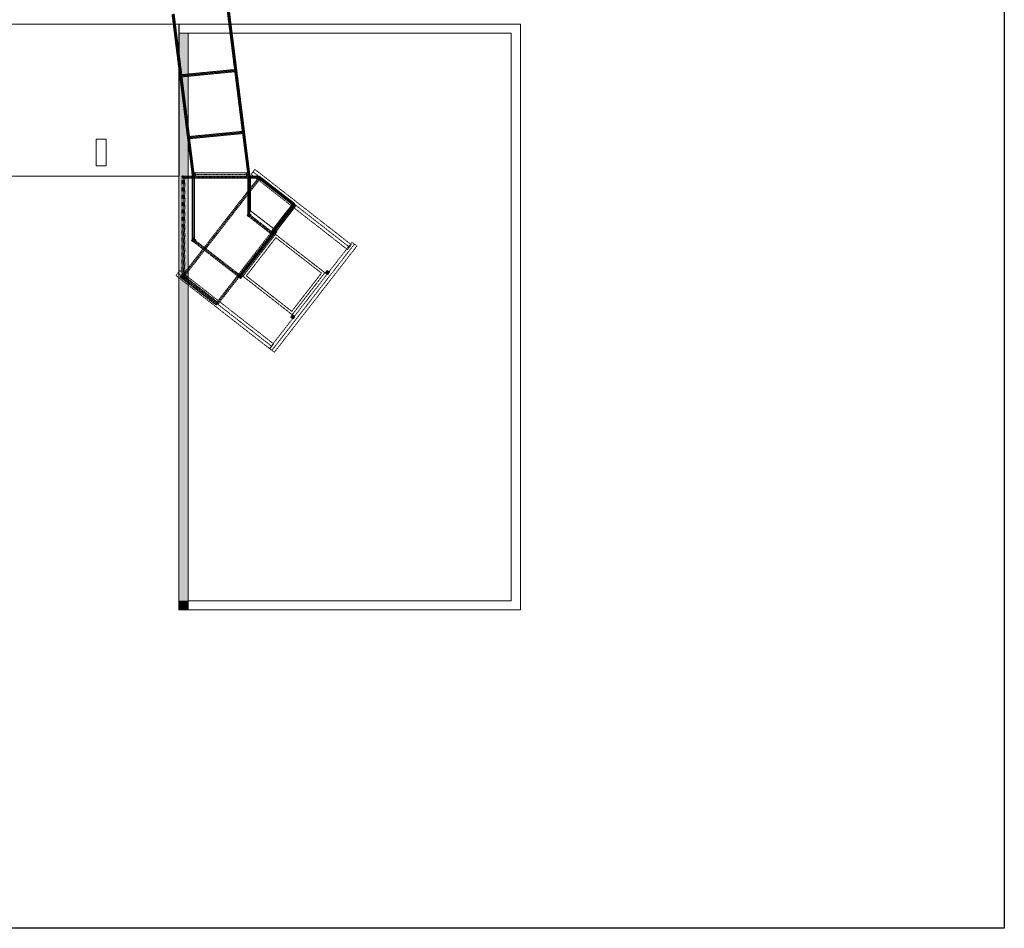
# Model space of a CAD drawing. Header units: centimetres. Extents: x -1589 to 108054, y -205274 to 31709.
# Tile 130 of 256: x 26335 to 30442, y 8320 to 12111. Entities that reach past the tile are written whole.
import ezdxf

# ---------------------------------------------------------------- set-up
doc = ezdxf.new("R2010")
doc.units = ezdxf.units.CM
doc.header["$LTSCALE"] = 0.01
doc.header["$MEASUREMENT"] = 0
for name, pattern in [('GESTRICHELT', [7, 4, -3]), ('Krawędzie ukryte', [27, 20, -7]), ('Kropki i Kreski', [72, 36, -18, 0, -18]), ('Wipeout_Contour', [100, 0, -100])]:
    doc.linetypes.add(name, pattern=pattern)
for name, color, linetype in [('2_belki.K_IR', 7, 'Continuous'), ('2_schody_konstrukcja.ISTN', 7, 'Continuous'), ('2_stropy.ISTN', 7, 'Continuous'), ('2_słupy.ISTN', 7, 'Continuous'), ('2_umeblowanie.ISTN', 7, 'Continuous'), ('2_ściany zewnętrzne.ISTN', 7, 'Continuous'), ('3_linie 2D .ISTN', 7, 'Continuous'), ('3_wypełnienia.K_IR', 7, 'Continuous')]:
    doc.layers.add(name, color=color, linetype=linetype)

msp = doc.modelspace()

# ---------------------------------------------------------------- hatches: boundary and pattern name
at = {"layer": '2_schody_konstrukcja.ISTN', "linetype": 'Continuous', "lineweight": 5}
h = msp.add_hatch(color=8, dxfattribs=at)
h.paths.add_polyline_path([(27284.07282, 11293.89376), (27293.52894, 11286.50582), (27300.91689, 11295.96194), (27291.46076, 11303.34989)])
h.paths.add_polyline_path([(27285.19576, 11294.03164), (27291.59864, 11302.22695), (27299.79395, 11295.82407), (27293.39107, 11287.62876)], flags=0)
h = msp.add_hatch(color=8, dxfattribs=at)
h.paths.add_polyline_path([(27391.66075, 11224.38492), (27401.11687, 11216.99698), (27408.50482, 11226.45311), (27399.04869, 11233.84105)])
h.paths.add_polyline_path([(27392.78369, 11224.5228), (27399.18657, 11232.71811), (27407.38188, 11226.31523), (27400.979, 11218.11992)], flags=0)
h = msp.add_hatch(color=8, dxfattribs=at)
h.paths.add_polyline_path([(27247.55228, 11038.819), (27257.00841, 11031.43105), (27264.39635, 11040.88718), (27254.94022, 11048.27512)])
h.paths.add_polyline_path([(27248.67522, 11038.95688), (27255.0781, 11047.15218), (27263.27341, 11040.7493), (27256.87053, 11032.55399)], flags=0)
h = msp.add_hatch(color=8, dxfattribs=at)
h.paths.add_polyline_path([(27610.2605, 11055.39502), (27619.71662, 11048.00708), (27627.10456, 11057.4632), (27617.64844, 11064.85114)])
h.paths.add_polyline_path([(27611.38343, 11055.5329), (27617.78632, 11063.72821), (27625.98163, 11057.32532), (27619.57874, 11049.13001)], flags=0)
h = msp.add_hatch(color=8, dxfattribs=at)
h.paths.add_polyline_path([(27466.5201, 10869.49948), (27475.97622, 10862.11154), (27483.36416, 10871.56767), (27473.90804, 10878.95561)])
h.paths.add_polyline_path([(27467.64303, 10869.63736), (27474.04592, 10877.83267), (27482.24123, 10871.42979), (27475.83834, 10863.23448)], flags=0)
at = {"layer": '2_słupy.ISTN', "linetype": 'Continuous', "lineweight": 5}
h = msp.add_hatch(color=8, dxfattribs=at)
h.paths.add_polyline_path([(27232.65633, 11893.88697), (27241.58651, 11895.00583), (27240.46765, 11903.93601), (27231.53747, 11902.81716)])
h.paths.add_polyline_path([(27233.09029, 11894.44525), (27232.09575, 11902.38319), (27240.03369, 11903.37773), (27241.02823, 11895.43979)], flags=0)
h = msp.add_hatch(color=8, dxfattribs=at)
h.paths.add_polyline_path([(27264.97883, 11635.90394), (27273.90901, 11637.0228), (27272.79016, 11645.95298), (27263.85997, 11644.83412)])
h.paths.add_polyline_path([(27265.41279, 11636.46222), (27264.41825, 11644.40016), (27272.35619, 11645.3947), (27273.35073, 11637.45676)], flags=0)
h = msp.add_hatch(color=8, dxfattribs=at)
h.paths.add_polyline_path([(27282.34501, 11457.07563), (27296.2364, 11458.81607), (27294.49596, 11472.70746), (27280.60456, 11470.96702)])
h.paths.add_polyline_path([(27282.77897, 11457.63391), (27281.16284, 11470.53306), (27294.062, 11472.14918), (27295.67812, 11459.25003)], flags=0)
at = {"layer": '2_ściany zewnętrzne.ISTN', "linetype": 'Continuous', "lineweight": 5}
for points in [[(28423.7241, 9686.16426), (28423.7241, 12092.45898), (28385.7241, 12092.45898), (28385.7241, 9686.16426)], [(28385.7241, 9648.16426), (28423.7241, 9648.16426), (28385.7241, 9686.16426)], [(28385.7241, 9686.16426), (28423.7241, 9648.16426), (28423.7241, 9686.16426)]]:
    msp.add_hatch(color=8, dxfattribs=at).paths.add_polyline_path(points)
at = {"layer": '3_wypełnienia.K_IR', "linetype": 'Continuous', "lineweight": 5}
for points in [[(27398.97142, 11234.64477), (27390.96252, 11224.39386), (27401.2881, 11216.32662), (27409.297, 11226.57754)], [(27254.7553, 11049.00855), (27246.7464, 11038.75763), (27257.07198, 11030.6904), (27265.08088, 11040.94131)], [(27617.30847, 11065.44325), (27609.29958, 11055.19234), (27619.62516, 11047.1251), (27627.63405, 11057.37602)], [(27473.79294, 10879.65279), (27465.78404, 10869.40187), (27476.10962, 10861.33464), (27484.11852, 10871.58555)]]:
    msp.add_hatch(color=8, dxfattribs=at).paths.add_polyline_path(points)

# ---------------------------------------------------------------- linework, layer by layer
msp.add_lwpolyline([(30442.28436, 14259.63783), (30442.28436, 11289.63783), (30442.28436, 8319.63783), (21472.28436, 8319.63783)])
msp.add_lwpolyline([(30442.28436, 14259.63783), (30442.28436, 11289.63783), (30442.28436, 8319.63783), (21472.28436, 8319.63783)])
at = {"layer": '2_belki.K_IR', "color": 8, "linetype": 'Krawędzie ukryte', "lineweight": 5}
for p, q in [((27215.92547, 12027.42814), (27232.08672, 11898.43662)), ((27241.0169, 11899.55548), (27224.85565, 12028.547)), ((27236.12692, 11903.35206), (27121.54564, 11892.17578)), ((27122.41935, 11883.21829), (27237.00064, 11894.39457)), ((27236.53413, 11898.99382), (27232.06904, 11898.43439)), ((27232.06904, 11898.43439), (27248.23029, 11769.44287)), ((27232.08672, 11898.43662), (27236.55181, 11898.99605)), ((27232.84025, 11902.61259), (27239.78503, 11903.49007)), ((27233.40428, 11898.14857), (27232.84025, 11902.61259)), ((27240.15951, 11899.7127), (27233.21325, 11898.84699)), ((27233.21325, 11898.84699), (27233.76971, 11894.38202)), ((27239.32926, 11903.10853), (27233.37659, 11902.35641)), ((27233.37659, 11902.35641), (27233.86005, 11898.5301)), ((27240.34906, 11899.02604), (27233.40428, 11898.14857)), ((27233.74916, 11898.5899), (27239.70309, 11899.33194)), ((27234.22613, 11894.76278), (27233.74916, 11898.5899)), ((27233.76971, 11894.38202), (27240.71598, 11895.24773)), ((27265.70619, 11638.13089), (27233.76971, 11894.38202)), ((27233.86005, 11898.5301), (27239.81272, 11899.28223)), ((27240.18007, 11895.50482), (27234.22613, 11894.76278)), ((27236.56378, 11898.87332), (27236.12692, 11903.35206)), ((27240.99923, 11899.55325), (27236.53413, 11898.99382)), ((27268.85664, 11641.01078), (27236.53413, 11898.99382)), ((27236.55181, 11898.99605), (27241.0169, 11899.55548)), ((27237.00064, 11894.39457), (27236.56378, 11898.87332)), ((27268.90109, 11640.79623), (27236.96461, 11897.04736)), ((27239.81272, 11899.28223), (27239.32926, 11903.10853)), ((27239.70309, 11899.33194), (27240.18007, 11895.50482)), ((27239.78503, 11903.49007), (27240.34906, 11899.02604)), ((27240.71598, 11895.24773), (27240.15951, 11899.7127)), ((27272.65246, 11638.9966), (27240.71598, 11895.24773)), ((27257.16048, 11770.56173), (27240.99923, 11899.55325)), ((27248.23029, 11769.44287), (27264.39155, 11640.45136)), ((27273.32173, 11641.57021), (27257.16048, 11770.56173)), ((27264.6357, 11645.01713), (27153.66235, 11634.19277)), ((27154.53607, 11625.23528), (27265.50941, 11636.05964)), ((27264.39155, 11640.45136), (27268.85664, 11641.01078)), ((27265.07255, 11640.53838), (27264.6357, 11645.01713)), ((27265.03827, 11643.47343), (27271.98397, 11644.34365)), ((27265.03827, 11643.47343), (27286.65312, 11470.95388)), ((27265.50941, 11636.05964), (27265.07255, 11640.53838)), ((27265.70619, 11638.13089), (27272.65246, 11638.9966)), ((27268.85164, 11641.19066), (27290.46649, 11468.67111)), ((27268.85664, 11641.01078), (27273.32173, 11641.57021)), ((27271.98397, 11644.34365), (27293.59882, 11471.8241)), ((27061.80765, 11466.38634), (27061.19293, 11471.29274)), ((27061.63783, 11471.76377), (27062.355, 11466.03963)), ((27286.65312, 11470.95388), (27293.59882, 11471.8241)), ((27287.33416, 11465.51812), (27286.65312, 11470.95388)), ((27293.15134, 11471.37367), (27287.19789, 11470.62777)), ((27287.19789, 11470.62777), (27287.78164, 11465.96854)), ((27294.27986, 11466.38834), (27287.33416, 11465.51812)), ((27287.78164, 11465.96854), (27293.73509, 11466.71445)), ((27293.73509, 11466.71445), (27293.15134, 11471.37367)), ((27293.59882, 11471.8241), (27294.27986, 11466.38834))]:
    msp.add_line(p, q, dxfattribs=at)
at = {"layer": '2_belki.K_IR', "color": 8, "linetype": 'Continuous', "lineweight": 5}
for p, q in [((27268.85664, 11641.01078), (27264.39155, 11640.45136)), ((27264.39155, 11640.45136), (27275.41819, 11552.44184)), ((27273.32173, 11641.57021), (27268.85664, 11641.01078)), ((27284.34838, 11553.56069), (27273.32173, 11641.57021)), ((27275.41819, 11552.44184), (27286.44484, 11464.43232)), ((27295.37502, 11465.55118), (27284.34838, 11553.56069)), ((27059.02433, 11464.34058), (27063.48942, 11464.90005)), ((27176.92067, 11471.96217), (27062.92068, 11471.931)), ((27062.92068, 11471.931), (27062.92259, 11464.931)), ((27062.92259, 11464.931), (27062.92451, 11457.931)), ((27290.92067, 11471.99333), (27176.92067, 11471.96217)), ((27286.44484, 11464.43232), (27290.90993, 11464.99175)), ((27290.90993, 11464.99175), (27295.37502, 11465.55118)), ((27290.92258, 11464.99333), (27290.92067, 11471.99333)), ((27290.9245, 11457.99333), (27290.92258, 11464.99333)), ((27062.92451, 11457.931), (27176.9245, 11457.96217)), ((27176.9245, 11457.96217), (27290.9245, 11457.99333))]:
    msp.add_line(p, q, dxfattribs=at)
at = {"layer": '2_belki.K_IR', "color": 8, "linetype": 'Kropki i Kreski', "lineweight": 5}
for p, q in [((27290.90993, 11464.99175), (27268.85664, 11641.01078)), ((27290.92258, 11464.99333), (27062.92259, 11464.931))]:
    msp.add_line(p, q, dxfattribs=at)
at = {"layer": '2_schody_konstrukcja.ISTN', "color": 8, "linetype": 'Krawędzie ukryte', "lineweight": 5}
for p, q in [((27059.40578, 11190.60004), (27059.40578, 11460.1774)), ((27063.90578, 11460.1774), (27059.40578, 11460.1774)), ((27063.90578, 11325.38872), (27063.90578, 11460.1774)), ((27290.90993, 11464.99175), (27286.40993, 11464.99175)), ((27286.40993, 11464.99175), (27286.40993, 11380.00096)), ((27290.90993, 11295.01018), (27290.90993, 11464.99175)), ((27295.40993, 11464.99175), (27290.90993, 11464.99175)), ((27295.40993, 11380.00096), (27295.40993, 11464.99175)), ((27286.40993, 11380.00096), (27286.40993, 11295.01018)), ((27295.40993, 11295.01018), (27295.40993, 11380.00096)), ((27063.90578, 11190.60004), (27063.90578, 11325.38872)), ((27286.40993, 11295.01018), (27290.90993, 11295.01018)), ((27290.90993, 11295.01018), (27288.15017, 11291.45578)), ((27293.66969, 11298.56457), (27290.90993, 11295.01018)), ((27290.90993, 11295.01018), (27295.40993, 11295.01018)), ((27290.90993, 11295.01018), (27387.45848, 11220.04633)), ((27341.94397, 11261.08265), (27293.66969, 11298.56457)), ((27288.15017, 11291.45578), (27336.42444, 11253.97386)), ((27336.42444, 11253.97386), (27384.69872, 11216.49194)), ((27390.21824, 11223.60072), (27341.94397, 11261.08265)), ((27384.69872, 11216.49194), (27387.45848, 11220.04633)), ((27387.45848, 11220.04633), (27390.21824, 11223.60072)), ((27059.40578, 11190.60004), (27063.90578, 11190.60004)), ((27156.56152, 11120.86193), (27060.05123, 11195.79607)), ((27151.04199, 11113.75314), (27247.55228, 11038.819)), ((27253.07181, 11045.92778), (27156.56152, 11120.86193)), ((27247.55228, 11038.819), (27250.31204, 11042.37339)), ((27250.31204, 11042.37339), (27253.07181, 11045.92778))]:
    msp.add_line(p, q, dxfattribs=at)
at = {"layer": '2_schody_konstrukcja.ISTN', "color": 8, "linetype": 'GESTRICHELT', "lineweight": 5}
for p, q in [((27308.40179, 11476.03001), (27300.39819, 11465.78588)), ((27300.39819, 11465.78588), (27501.61812, 11308.57549)), ((27316.4054, 11486.27415), (27308.40179, 11476.03001)), ((27710.84165, 11161.60924), (27308.40179, 11476.03001)), ((27517.62533, 11329.06377), (27316.4054, 11486.27415)), ((27332.0934, 11453.5094), (27174.00605, 11249.94427)), ((27181.1143, 11244.42405), (27339.20165, 11447.98918)), ((27335.64752, 11450.74929), (27332.0934, 11453.5094)), ((27339.20165, 11447.98918), (27335.64752, 11450.74929)), ((27478.14683, 11337.52531), (27159.6984, 10927.46723)), ((27474.5927, 11340.28542), (27315.36849, 11135.25638)), ((27478.14683, 11337.52531), (27474.5927, 11340.28542)), ((27481.70095, 11334.7652), (27478.14683, 11337.52531)), ((27322.47674, 11129.73616), (27481.70095, 11334.7652)), ((27501.61812, 11308.57549), (27702.83805, 11151.36511)), ((27718.84525, 11171.85338), (27517.62533, 11329.06377)), ((27731.57237, 11174.48924), (27387.31675, 10731.19989)), ((27721.3049, 11182.46289), (27549.17709, 10960.81821)), ((27710.84165, 11161.60924), (27718.84525, 11171.85338)), ((27731.57237, 11174.48924), (27721.3049, 11182.46289)), ((27741.83984, 11166.51559), (27731.57237, 11174.48924)), ((27315.36849, 11135.25638), (27156.14427, 10930.22734)), ((27569.71203, 10944.87092), (27741.83984, 11166.51559)), ((27702.83805, 11151.36511), (27710.84165, 11161.60924)), ((27163.25252, 10924.70712), (27322.47674, 11129.73616)), ((27079.29478, 10978.80219), (27154.22796, 10920.25792)), ((27081.19903, 10980.65401), (27155.32298, 10922.74198)), ((27160.86393, 10929.83408), (27086.73999, 10987.7461)), ((27162.84722, 10931.29006), (27087.91404, 10989.83433)), ((27154.22796, 10920.25792), (27158.53759, 10925.77399)), ((27155.32298, 10922.74198), (27158.09345, 10926.28803)), ((27156.14427, 10930.22734), (27159.6984, 10927.46723)), ((27158.09345, 10926.28803), (27160.86393, 10929.83408)), ((27158.53759, 10925.77399), (27162.84722, 10931.29006)), ((27159.6984, 10927.46723), (27163.25252, 10924.70712)), ((27549.17709, 10960.81821), (27377.04928, 10739.17354)), ((27397.58422, 10723.22624), (27569.71203, 10944.87092)), ((27182.93237, 10890.47803), (27378.57176, 10737.62765)), ((27394.57897, 10758.11592), (27198.93958, 10910.9663)), ((27377.04928, 10739.17354), (27387.31675, 10731.19989)), ((27378.57176, 10737.62765), (27386.57536, 10747.87178)), ((27386.57536, 10747.87178), (27394.57897, 10758.11592)), ((27387.31675, 10731.19989), (27397.58422, 10723.22624))]:
    msp.add_line(p, q, dxfattribs=at)
at = {"layer": '2_schody_konstrukcja.ISTN', "color": 8, "linetype": 'Continuous', "lineweight": 5}
for p, q in [((27334.38327, 11458.6246), (27331.6128, 11455.07855)), ((27408.04541, 11401.07338), (27334.38327, 11458.6246)), ((27331.6128, 11455.07855), (27328.84232, 11451.53251)), ((27328.84232, 11451.53251), (27402.50445, 11393.98128)), ((27402.50445, 11393.98128), (27476.16659, 11336.43006)), ((27481.70755, 11343.52216), (27408.04541, 11401.07338)), ((27476.88543, 11345.42739), (27432.16013, 11287.82947)), ((27439.26867, 11282.30963), (27483.99397, 11339.90755)), ((27476.16659, 11336.43006), (27478.93707, 11339.97611)), ((27480.4397, 11342.66747), (27476.88543, 11345.42739)), ((27478.93707, 11339.97611), (27481.70755, 11343.52216)), ((27483.99397, 11339.90755), (27480.4397, 11342.66747)), ((27291.46076, 11303.34989), (27284.07282, 11293.89376)), ((27285.19576, 11294.03164), (27291.59864, 11302.22695)), ((27300.91689, 11295.96194), (27291.46076, 11303.34989)), ((27291.59864, 11302.22695), (27299.79395, 11295.82407)), ((27299.79395, 11295.82407), (27293.39107, 11287.62876)), ((27293.52894, 11286.50582), (27300.91689, 11295.96194)), ((27284.07282, 11293.89376), (27293.52894, 11286.50582)), ((27293.39107, 11287.62876), (27285.19576, 11294.03164)), ((27432.16013, 11287.82947), (27387.43482, 11230.23156)), ((27394.54336, 11224.71171), (27439.26867, 11282.30963)), ((27387.43482, 11230.23156), (27390.98909, 11227.47163)), ((27390.98909, 11227.47163), (27394.54336, 11224.71171)), ((27399.04869, 11233.84105), (27391.66075, 11224.38492)), ((27391.66075, 11224.38492), (27401.11687, 11216.99698)), ((27392.78369, 11224.5228), (27399.18657, 11232.71811)), ((27400.979, 11218.11992), (27392.78369, 11224.5228)), ((27408.50482, 11226.45311), (27399.04869, 11233.84105)), ((27399.18657, 11232.71811), (27407.38188, 11226.31523)), ((27407.38188, 11226.31523), (27400.979, 11218.11992)), ((27401.11687, 11216.99698), (27408.50482, 11226.45311)), ((27069.41274, 11191.55181), (27059.95661, 11198.93975)), ((27060.09449, 11197.81681), (27068.2898, 11191.41393)), ((27068.2898, 11191.41393), (27061.88692, 11183.21862)), ((27062.0248, 11182.09568), (27069.41274, 11191.55181)), ((27254.94022, 11048.27512), (27247.55228, 11038.819)), ((27264.39635, 11040.88718), (27254.94022, 11048.27512)), ((27617.64844, 11064.85114), (27610.2605, 11055.39502)), ((27610.2605, 11055.39502), (27619.71662, 11048.00708)), ((27611.38343, 11055.5329), (27617.78632, 11063.72821)), ((27619.57874, 11049.13001), (27611.38343, 11055.5329)), ((27627.10456, 11057.4632), (27617.64844, 11064.85114)), ((27617.78632, 11063.72821), (27625.98163, 11057.32532)), ((27625.98163, 11057.32532), (27619.57874, 11049.13001)), ((27619.71662, 11048.00708), (27627.10456, 11057.4632)), ((27247.55228, 11038.819), (27257.00841, 11031.43105)), ((27248.67522, 11038.95688), (27255.0781, 11047.15218)), ((27256.87053, 11032.55399), (27248.67522, 11038.95688)), ((27255.0781, 11047.15218), (27263.27341, 11040.7493)), ((27263.27341, 11040.7493), (27256.87053, 11032.55399)), ((27257.00841, 11031.43105), (27264.39635, 11040.88718)), ((27473.90804, 10878.95561), (27466.5201, 10869.49948)), ((27466.5201, 10869.49948), (27475.97622, 10862.11154)), ((27467.64303, 10869.63736), (27474.04592, 10877.83267)), ((27475.83834, 10863.23448), (27467.64303, 10869.63736)), ((27483.36416, 10871.56767), (27473.90804, 10878.95561)), ((27474.04592, 10877.83267), (27482.24123, 10871.42979)), ((27482.24123, 10871.42979), (27475.83834, 10863.23448)), ((27475.97622, 10862.11154), (27483.36416, 10871.56767))]:
    msp.add_line(p, q, dxfattribs=at)
at = {"layer": '2_schody_konstrukcja.ISTN', "color": 8, "linetype": 'Kropki i Kreski', "lineweight": 5}
for p, q in [((27478.93707, 11339.97611), (27331.6128, 11455.07855)), ((27480.4397, 11342.66747), (27390.98909, 11227.47163))]:
    msp.add_line(p, q, dxfattribs=at)
at = {"layer": '2_stropy.ISTN', "color": 8, "linetype": 'Continuous', "lineweight": 5, "flags": 128}
for points in [[(27298.37261, 11453.26185), (27298.41962, 11313.86518), (27406.08052, 11230.23559), (27485.37915, 11332.34644), (27329.66103, 11453.27612)], [(27400.57076, 11216.41585), (27400.57765, 11216.40961)]]:
    msp.add_lwpolyline(points, close=True, dxfattribs=at)
at = {"layer": '2_słupy.ISTN', "color": 8, "linetype": 'Krawędzie ukryte', "lineweight": 5}
for p, q in [((27240.46765, 11903.93601), (27231.53747, 11902.81716)), ((27231.53747, 11902.81716), (27232.65633, 11893.88697)), ((27232.09575, 11902.38319), (27240.03369, 11903.37773)), ((27233.09029, 11894.44525), (27232.09575, 11902.38319)), ((27232.65633, 11893.88697), (27241.58651, 11895.00583)), ((27241.02823, 11895.43979), (27233.09029, 11894.44525)), ((27240.03369, 11903.37773), (27241.02823, 11895.43979)), ((27241.58651, 11895.00583), (27240.46765, 11903.93601)), ((27272.79016, 11645.95298), (27263.85997, 11644.83412)), ((27263.85997, 11644.83412), (27264.97883, 11635.90394)), ((27264.41825, 11644.40016), (27272.35619, 11645.3947)), ((27265.41279, 11636.46222), (27264.41825, 11644.40016)), ((27264.97883, 11635.90394), (27273.90901, 11637.0228)), ((27273.35073, 11637.45676), (27265.41279, 11636.46222)), ((27272.35619, 11645.3947), (27273.35073, 11637.45676)), ((27273.90901, 11637.0228), (27272.79016, 11645.95298))]:
    msp.add_line(p, q, dxfattribs=at)
at = {"layer": '2_słupy.ISTN', "color": 8, "linetype": 'Continuous', "lineweight": 5}
for p, q in [((27067.13143, 11472.16945), (27068.74755, 11459.2703)), ((27069.30583, 11458.83633), (27067.56539, 11472.72773)), ((27294.49596, 11472.70746), (27280.60456, 11470.96702)), ((27280.60456, 11470.96702), (27282.34501, 11457.07563)), ((27281.16284, 11470.53306), (27294.062, 11472.14918)), ((27282.77897, 11457.63391), (27281.16284, 11470.53306)), ((27282.34501, 11457.07563), (27296.2364, 11458.81607)), ((27295.67812, 11459.25003), (27282.77897, 11457.63391)), ((27294.062, 11472.14918), (27295.67812, 11459.25003)), ((27296.2364, 11458.81607), (27294.49596, 11472.70746))]:
    msp.add_line(p, q, dxfattribs=at)
at = {"layer": '2_umeblowanie.ISTN', "color": 8, "linetype": 'Continuous', "lineweight": 5}
for p, q in [((27328.99556, 11458.39305), (27172.18324, 11458.39305)), ((27172.18324, 11449.39305), (27328.99556, 11449.39305)), ((27328.99556, 11453.89305), (27328.99556, 11458.39305)), ((27328.99556, 11449.39305), (27328.99556, 11453.89305)), ((27400.20369, 11234.05323), (27324.16133, 11136.12474)), ((27330.08511, 11131.52487), (27406.12747, 11229.45336)), ((27403.16558, 11231.75329), (27400.20369, 11234.05323)), ((27406.12747, 11229.45336), (27403.16558, 11231.75329)), ((27324.16133, 11136.12474), (27248.11897, 11038.19625)), ((27254.04275, 11033.59638), (27330.08511, 11131.52487)), ((27248.11897, 11038.19625), (27251.08086, 11035.89632)), ((27251.08086, 11035.89632), (27254.04275, 11033.59638))]:
    msp.add_line(p, q, dxfattribs=at)
at = {"layer": '2_umeblowanie.ISTN', "color": 8, "linetype": 'Kropki i Kreski', "lineweight": 5}
msp.add_line((27403.16558, 11231.75329), (27251.08086, 11035.89632), dxfattribs=at)
at = {"layer": '2_ściany zewnętrzne.ISTN', "color": 8, "linetype": 'Continuous', "lineweight": 5, "flags": 128}
for points in [[(28423.7241, 12092.45898), (28385.7241, 12092.45898)], [(28423.7241, 9686.16426), (28423.7241, 12092.45898)], [(28385.7241, 12054.45898), (28385.7241, 9686.16426)], [(28423.7241, 9648.16426), (28423.7241, 9686.16426)]]:
    msp.add_lwpolyline(points, dxfattribs=at)
at = {"layer": '2_ściany zewnętrzne.ISTN', "color": 8, "linetype": 'Krawędzie ukryte', "lineweight": 5, "flags": 128}
for points in [[(27402.02652, 11215.32426), (27395.90253, 11207.41876)], [(27600.15696, 11061.4868), (27402.02652, 11215.32426)], [(27395.90253, 11207.41876), (27272.69734, 11048.37229)], [(27280.57534, 11042.21281), (27403.80116, 11201.28591)], [(27403.80116, 11201.28591), (27594.0247, 11053.58772)], [(27266.5733, 11040.46672), (27272.69734, 11048.37229)], [(27594.0247, 11053.58772), (27470.13548, 10894.00359)], [(27478.01344, 10887.84414), (27608.05558, 11055.35395)], [(27608.05558, 11055.35395), (27600.15696, 11061.4868)], [(27266.5733, 11040.46672), (27471.88115, 10879.94501)], [(27470.13548, 10894.00359), (27280.57534, 11042.21281)], [(27471.88115, 10879.94501), (27478.01344, 10887.84414)]]:
    msp.add_lwpolyline(points, dxfattribs=at)
at = {"layer": '3_linie 2D .ISTN', "color": 8, "linetype": 'Continuous', "lineweight": 5}
for p, q in [((26696.22538, 11612.63622), (26654.38774, 11612.63622)), ((26654.38774, 11612.63622), (26654.38774, 11501.7178)), ((26696.22538, 11501.7178), (26696.22538, 11612.63622)), ((26654.38774, 11501.7178), (26696.22538, 11501.7178))]:
    msp.add_line(p, q, dxfattribs=at)

# ---------------------------------------------------------------- next in the draw order: wipeouts: each hides what was drawn before it
at = {"color": 8, "linetype": 'Wipeout_Contour', "lineweight": 5, "ltscale": 14824.378034}
msp.add_wipeout([(27037.7241, 12054.45898), (26999.7241, 12092.45898), (26999.7241, 12054.45898)], dxfattribs=at).dxf.layer = '2_ściany zewnętrzne.ISTN'

# ---------------------------------------------------------------- next in the draw order: wipeouts: each hides what was drawn before it
at = {"color": 8, "linetype": 'Wipeout_Contour', "lineweight": 5, "ltscale": 19413.157084}
msp.add_wipeout([(27037.7241, 9686.16426), (27037.7241, 12054.45898), (26999.7241, 12054.45898), (26999.7241, 9686.16426)], dxfattribs=at).dxf.layer = '2_ściany zewnętrzne.ISTN'

# ---------------------------------------------------------------- next in the draw order: hatches: boundary and pattern name
at = {"layer": '2_schody_konstrukcja.ISTN', "linetype": 'Continuous', "lineweight": 5}
h = msp.add_hatch(color=8, dxfattribs=at)
h.paths.add_polyline_path([(27052.56867, 11189.48363), (27062.0248, 11182.09568), (27069.41274, 11191.55181), (27059.95661, 11198.93975)])
h.paths.add_polyline_path([(27053.69161, 11189.6215), (27060.09449, 11197.81681), (27068.2898, 11191.41393), (27061.88692, 11183.21862)], flags=0)
at = {"layer": '2_słupy.ISTN', "linetype": 'Continuous', "lineweight": 5}
h = msp.add_hatch(color=8, dxfattribs=at)
h.paths.add_polyline_path([(27003.50537, 11871.53991), (27012.43555, 11872.65876), (27011.3167, 11881.58894), (27002.38652, 11880.47009)])
h.paths.add_polyline_path([(27003.93933, 11872.09819), (27002.9448, 11880.03613), (27010.88274, 11881.03066), (27011.87727, 11873.09272)], flags=0)
h = msp.add_hatch(color=8, dxfattribs=at)
h.paths.add_polyline_path([(27035.66985, 11613.5371), (27044.60003, 11614.65596), (27043.48118, 11623.58614), (27034.55099, 11622.46729)])
h.paths.add_polyline_path([(27036.10381, 11614.09538), (27035.10927, 11622.03332), (27043.04721, 11623.02786), (27044.04175, 11615.08992)], flags=0)
h = msp.add_hatch(color=8, dxfattribs=at)
h.paths.add_polyline_path([(27055.41444, 11457.09589), (27069.30583, 11458.83633), (27067.56539, 11472.72773), (27053.67399, 11470.98729)])
h.paths.add_polyline_path([(27055.8484, 11457.65417), (27054.23227, 11470.55332), (27067.13143, 11472.16945), (27068.74755, 11459.2703)], flags=0)
at = {"layer": '2_umeblowanie.ISTN', "linetype": 'Continuous', "lineweight": 5}
h = msp.add_hatch(color=8, dxfattribs=at)
h.paths.add_polyline_path([(27017.58586, 11035.89984), (27027.04198, 11028.5119), (27034.42992, 11037.96803), (27024.9738, 11045.35597)])
h.paths.add_polyline_path([(27018.70879, 11036.03772), (27025.11168, 11044.23303), (27033.30699, 11037.83015), (27026.9041, 11029.63484)], flags=0)

# ---------------------------------------------------------------- next in the draw order: linework, layer by layer
at = {"layer": '2_belki.K_IR', "color": 8, "linetype": 'Krawędzie ukryte', "lineweight": 5}
for p, q in [((26986.78204, 12004.87938), (27002.94329, 11875.88786)), ((27011.87347, 11877.00672), (26995.71222, 12005.99824)), ((27007.39071, 11876.44506), (27002.92561, 11875.88563)), ((27002.92561, 11875.88563), (27019.08687, 11746.89411)), ((27002.94329, 11875.88786), (27007.40838, 11876.44729)), ((27003.67644, 11878.23542), (27010.62209, 11879.10603)), ((27004.23605, 11873.77084), (27003.67644, 11878.23542)), ((27010.62397, 11879.10378), (27003.67771, 11878.23807)), ((27003.67771, 11878.23807), (27004.23417, 11873.7731)), ((27010.16594, 11878.72494), (27004.21253, 11877.97871)), ((27004.21253, 11877.97871), (27004.6922, 11874.15193)), ((27004.21361, 11877.98098), (27010.16755, 11878.72301)), ((27004.69059, 11874.15386), (27004.21361, 11877.98098)), ((27004.23417, 11873.7731), (27011.18043, 11874.63881)), ((27036.17065, 11617.52196), (27004.23417, 11873.7731)), ((27011.1817, 11874.64145), (27004.23605, 11873.77084)), ((27010.64452, 11874.8959), (27004.69059, 11874.15386)), ((27004.6922, 11874.15193), (27010.64561, 11874.89816)), ((27121.54564, 11892.17578), (27006.96436, 11880.99951)), ((27006.96436, 11880.99951), (27007.40121, 11876.52076)), ((27011.8558, 11877.00449), (27007.39071, 11876.44506)), ((27039.71321, 11618.46203), (27007.39071, 11876.44506)), ((27236.56378, 11898.87332), (27007.40121, 11876.52076)), ((27007.40121, 11876.52076), (27007.83807, 11872.04202)), ((27007.40838, 11876.44729), (27011.87347, 11877.00672)), ((27039.36555, 11620.1873), (27007.42907, 11876.43844)), ((27007.83807, 11872.04202), (27122.41935, 11883.21829)), ((27010.64561, 11874.89816), (27010.16594, 11878.72494)), ((27010.16755, 11878.72301), (27010.64452, 11874.8959)), ((27010.62209, 11879.10603), (27011.1817, 11874.64145)), ((27011.18043, 11874.63881), (27010.62397, 11879.10378)), ((27043.11691, 11618.38767), (27011.18043, 11874.63881)), ((27028.01705, 11748.01297), (27011.8558, 11877.00449)), ((27019.08687, 11746.89411), (27035.24812, 11617.9026)), ((27044.1783, 11619.02145), (27028.01705, 11748.01297)), ((27153.66235, 11634.19277), (27042.68901, 11623.36841)), ((27042.68901, 11623.36841), (27043.12586, 11618.88966)), ((27265.07255, 11640.53838), (27043.12586, 11618.88966)), ((27043.56272, 11614.41092), (27154.53607, 11625.23528)), ((27035.24812, 11617.9026), (27039.71321, 11618.46203)), ((27035.89156, 11620.95084), (27042.83726, 11621.82106)), ((27035.89156, 11620.95084), (27054.69213, 11470.89354)), ((27036.17065, 11617.52196), (27043.11691, 11618.38767)), ((27039.71321, 11618.46203), (27044.1783, 11619.02145)), ((27039.723, 11618.52389), (27058.52357, 11468.46659)), ((27042.83726, 11621.82106), (27061.63783, 11471.76377)), ((27043.12586, 11618.88966), (27043.56272, 11614.41092)), ((27054.69213, 11470.89354), (27061.63783, 11471.76377)), ((27055.4093, 11465.16941), (27054.69213, 11470.89354)), ((27061.19293, 11471.29274), (27055.23948, 11470.54684)), ((27055.23948, 11470.54684), (27055.8542, 11465.64044)), ((27062.355, 11466.03963), (27055.4093, 11465.16941)), ((27055.8542, 11465.64044), (27061.80765, 11466.38634))]:
    msp.add_line(p, q, dxfattribs=at)
at = {"layer": '2_belki.K_IR', "color": 8, "linetype": 'Continuous', "lineweight": 5}
for p, q in [((27039.7132, 11618.46206), (27035.24812, 11617.9026)), ((27035.24812, 11617.9026), (27044.90368, 11540.84186)), ((27044.17829, 11619.02153), (27039.7132, 11618.46206)), ((27053.83386, 11541.96079), (27044.17829, 11619.02153)), ((27044.90368, 11540.84186), (27054.55925, 11463.78112)), ((27063.48942, 11464.90005), (27053.83386, 11541.96079)), ((27054.55925, 11463.78112), (27059.02433, 11464.34058))]:
    msp.add_line(p, q, dxfattribs=at)
at = {"layer": '2_belki.K_IR', "color": 8, "linetype": 'Kropki i Kreski', "lineweight": 5}
msp.add_line((27059.02433, 11464.34058), (27039.7132, 11618.46206), dxfattribs=at)
at = {"layer": '2_schody_konstrukcja.ISTN', "color": 8, "linetype": 'GESTRICHELT', "lineweight": 5}
for p, q in [((27017.70484, 11458.76775), (27013.20484, 11458.76775)), ((27013.20484, 11458.76775), (27013.20484, 11248.4743)), ((27017.70484, 11458.76775), (27017.70484, 11038.18086)), ((27022.20484, 11458.76775), (27017.70484, 11458.76775)), ((27022.20484, 11248.4743), (27022.20484, 11458.76775)), ((27018.04449, 11457.37788), (27012.04449, 11457.37788)), ((27012.04449, 11457.37788), (27012.04449, 11248.94661)), ((27018.04449, 11457.37788), (27018.04449, 11040.51534)), ((27024.04449, 11457.37788), (27018.04449, 11457.37788)), ((27335.64752, 11450.74929), (27019.47282, 11043.61903)), ((27024.04449, 11248.94661), (27024.04449, 11457.37788)), ((27012.04449, 11248.94661), (27012.04449, 11040.51534)), ((27013.20484, 11248.4743), (27013.20484, 11038.18086)), ((27174.00605, 11249.94427), (27015.9187, 11046.37914)), ((27022.20484, 11038.18086), (27022.20484, 11248.4743)), ((27023.02694, 11040.85892), (27181.1143, 11244.42405)), ((27024.04449, 11040.51534), (27024.04449, 11248.94661)), ((26995.29659, 11053.57255), (26987.29299, 11043.32841)), ((27003.30019, 11063.81669), (26995.29659, 11053.57255)), ((27386.57536, 10747.87178), (26995.29659, 11053.57255)), ((27198.93958, 10910.9663), (27003.30019, 11063.81669)), ((27012.98086, 11048.37861), (27008.67123, 11042.86253)), ((27087.91404, 10989.83433), (27012.98086, 11048.37861)), ((26987.29299, 11043.32841), (27182.93237, 10890.47803)), ((27008.67123, 11042.86253), (27004.3616, 11037.34646)), ((27004.3616, 11037.34646), (27079.29478, 10978.80219)), ((27009.84557, 11042.11208), (27007.07509, 11038.56603)), ((27007.07509, 11038.56603), (27081.19903, 10980.65401)), ((27158.53759, 10925.77399), (27008.67123, 11042.86253)), ((27012.61605, 11045.65813), (27009.84557, 11042.11208)), ((27158.09345, 10926.28803), (27009.84557, 11042.11208)), ((27012.04449, 11040.51534), (27018.04449, 11040.51534)), ((27086.73999, 10987.7461), (27012.61605, 11045.65813)), ((27013.20484, 11038.18086), (27017.70484, 11038.18086)), ((27015.9187, 11046.37914), (27019.47282, 11043.61903)), ((27017.70484, 11038.18086), (27022.20484, 11038.18086)), ((27018.04449, 11040.51534), (27024.04449, 11040.51534)), ((27019.47282, 11043.61903), (27023.02694, 11040.85892))]:
    msp.add_line(p, q, dxfattribs=at)
at = {"layer": '2_schody_konstrukcja.ISTN', "color": 8, "linetype": 'Krawędzie ukryte', "lineweight": 5}
for p, q in [((27059.40578, 11460.1774), (27054.90578, 11460.1774)), ((27054.90578, 11460.1774), (27054.90578, 11325.38872)), ((27054.90578, 11325.38872), (27054.90578, 11190.60004)), ((27057.29147, 11192.24167), (27054.53171, 11188.68728)), ((27054.53171, 11188.68728), (27151.04199, 11113.75314)), ((27054.90578, 11190.60004), (27059.40578, 11190.60004)), ((27060.05123, 11195.79607), (27057.29147, 11192.24167)), ((27057.29147, 11192.24167), (27250.31204, 11042.37339))]:
    msp.add_line(p, q, dxfattribs=at)
at = {"layer": '2_schody_konstrukcja.ISTN', "color": 8, "linetype": 'Continuous', "lineweight": 5}
for p, q in [((27059.95661, 11198.93975), (27052.56867, 11189.48363)), ((27052.56867, 11189.48363), (27062.0248, 11182.09568)), ((27053.69161, 11189.6215), (27060.09449, 11197.81681)), ((27061.88692, 11183.21862), (27053.69161, 11189.6215))]:
    msp.add_line(p, q, dxfattribs=at)
at = {"layer": '2_słupy.ISTN', "color": 8, "linetype": 'Krawędzie ukryte', "lineweight": 5}
for p, q in [((27011.3167, 11881.58894), (27002.38652, 11880.47009)), ((27002.38652, 11880.47009), (27003.50537, 11871.53991)), ((27002.9448, 11880.03613), (27010.88274, 11881.03066)), ((27003.93933, 11872.09819), (27002.9448, 11880.03613)), ((27003.50537, 11871.53991), (27012.43555, 11872.65876)), ((27011.87727, 11873.09272), (27003.93933, 11872.09819)), ((27010.88274, 11881.03066), (27011.87727, 11873.09272)), ((27012.43555, 11872.65876), (27011.3167, 11881.58894)), ((27043.48118, 11623.58614), (27034.55099, 11622.46729)), ((27035.10927, 11622.03332), (27043.04721, 11623.02786)), ((27043.04721, 11623.02786), (27044.04175, 11615.08992)), ((27044.60003, 11614.65596), (27043.48118, 11623.58614)), ((27034.55099, 11622.46729), (27035.66985, 11613.5371)), ((27036.10381, 11614.09538), (27035.10927, 11622.03332)), ((27035.66985, 11613.5371), (27044.60003, 11614.65596)), ((27044.04175, 11615.08992), (27036.10381, 11614.09538))]:
    msp.add_line(p, q, dxfattribs=at)
at = {"layer": '2_słupy.ISTN', "color": 8, "linetype": 'Continuous', "lineweight": 5}
for p, q in [((27067.56539, 11472.72773), (27053.67399, 11470.98729)), ((27053.67399, 11470.98729), (27055.41444, 11457.09589)), ((27054.23227, 11470.55332), (27067.13143, 11472.16945)), ((27055.8484, 11457.65417), (27054.23227, 11470.55332)), ((27055.41444, 11457.09589), (27069.30583, 11458.83633)), ((27068.74755, 11459.2703), (27055.8484, 11457.65417))]:
    msp.add_line(p, q, dxfattribs=at)
at = {"layer": '2_umeblowanie.ISTN', "color": 8, "linetype": 'Continuous', "lineweight": 5}
for p, q in [((27172.18324, 11458.39305), (27015.37093, 11458.39305)), ((27015.37093, 11458.39305), (27015.37093, 11453.89305)), ((27015.37093, 11453.89305), (27015.37093, 11449.39305)), ((27015.37093, 11449.39305), (27172.18324, 11449.39305)), ((27024.9738, 11045.35597), (27017.58586, 11035.89984)), ((27017.58586, 11035.89984), (27027.04198, 11028.5119)), ((27018.70879, 11036.03772), (27025.11168, 11044.23303)), ((27026.9041, 11029.63484), (27018.70879, 11036.03772)), ((27034.42992, 11037.96803), (27024.9738, 11045.35597)), ((27025.11168, 11044.23303), (27033.30699, 11037.83015)), ((27033.30699, 11037.83015), (27026.9041, 11029.63484)), ((27027.04198, 11028.5119), (27034.42992, 11037.96803))]:
    msp.add_line(p, q, dxfattribs=at)
at = {"layer": '2_umeblowanie.ISTN', "color": 8, "linetype": 'Kropki i Kreski', "lineweight": 5}
msp.add_line((27015.37093, 11453.89305), (27328.99556, 11453.89305), dxfattribs=at)

# ---------------------------------------------------------------- next in the draw order: wipeouts: each hides what was drawn before it
at = {"color": 8, "linetype": 'Wipeout_Contour', "lineweight": 5, "ltscale": 14278.161074}
msp.add_wipeout([(26999.7241, 9686.16426), (26999.7241, 9648.16426), (27037.7241, 9686.16426)], dxfattribs=at).dxf.layer = '2_ściany zewnętrzne.ISTN'

# ---------------------------------------------------------------- next in the draw order: linework, layer by layer
at = {"layer": '2_ściany zewnętrzne.ISTN', "color": 8, "linetype": 'Continuous', "lineweight": 5, "flags": 128}
for points in [[(26999.7241, 12092.45898), (26999.7241, 9648.16426)], [(27037.7241, 9686.16426), (27037.7241, 12054.45898)]]:
    msp.add_lwpolyline(points, dxfattribs=at)

# ---------------------------------------------------------------- next in the draw order: wipeouts: each hides what was drawn before it
at = {"color": 8, "linetype": 'Wipeout_Contour', "lineweight": 5, "ltscale": 14871.849891}
msp.add_wipeout([(27037.7241, 12092.45898), (26999.7241, 12092.45898), (27037.7241, 12054.45898)], dxfattribs=at).dxf.layer = '2_ściany zewnętrzne.ISTN'
at = {"color": 8, "linetype": 'Wipeout_Contour', "lineweight": 5, "ltscale": 14321.414962}
msp.add_wipeout([(27037.7241, 9686.16426), (26999.7241, 9648.16426), (27037.7241, 9648.16426)], dxfattribs=at).dxf.layer = '2_ściany zewnętrzne.ISTN'

# ---------------------------------------------------------------- next in the draw order: hatches: boundary and pattern name
at = {"layer": '2_ściany zewnętrzne.ISTN', "linetype": 'Continuous', "lineweight": 5}
for points in [[(27037.7241, 12054.45898), (26999.7241, 12092.45898), (26999.7241, 12054.45898)], [(27037.7241, 12092.45898), (26999.7241, 12092.45898), (27037.7241, 12054.45898)], [(27037.7241, 12054.45898), (28385.7241, 12054.45898), (28385.7241, 12092.45898), (27037.7241, 12092.45898)], [(27037.7241, 9686.16426), (27037.7241, 12054.45898), (26999.7241, 12054.45898), (26999.7241, 9686.16426)], [(26999.7241, 9686.16426), (26999.7241, 9648.16426), (27037.7241, 9686.16426)], [(27037.7241, 9686.16426), (26999.7241, 9648.16426), (27037.7241, 9648.16426)], [(28385.7241, 9686.16426), (27037.7241, 9686.16426), (27037.7241, 9648.16426), (28385.7241, 9648.16426)]]:
    msp.add_hatch(color=8, dxfattribs=at).paths.add_polyline_path(points)

# ---------------------------------------------------------------- next in the draw order: linework, layer by layer
at = {"layer": '2_stropy.ISTN', "color": 8, "linetype": 'Continuous', "lineweight": 5, "flags": 128}
msp.add_lwpolyline([(24804.36078, 9690.35136), (24804.36064, 9672.40548), (25859.36078, 9672.39686), (25859.36078, 11458.63541), (26999.86334, 11458.63541), (26999.86334, 12092.45898), (24804.36068, 12092.45898)], close=True, dxfattribs=at)
at = {"layer": '2_ściany zewnętrzne.ISTN', "color": 8, "linetype": 'Continuous', "lineweight": 5, "flags": 128}
for points in [[(26999.7241, 12092.45898), (27037.7241, 12092.45898)], [(26999.7241, 12092.45898), (26999.7241, 9648.16426)], [(26999.7241, 12092.45898), (27037.7241, 12092.45898)], [(28385.7241, 12092.45898), (27037.7241, 12092.45898)], [(27037.7241, 9686.16426), (27037.7241, 12054.45898)], [(27037.7241, 12054.45898), (28385.7241, 12054.45898)], [(28385.7241, 9686.16426), (27037.7241, 9686.16426)], [(26999.7241, 9648.16426), (27037.7241, 9648.16426)], [(26999.7241, 9648.16426), (27037.7241, 9648.16426)], [(27037.7241, 9648.16426), (28423.7241, 9648.16426)]]:
    msp.add_lwpolyline(points, dxfattribs=at)

# ---------------------------------------------------------------- next in the draw order: wipeouts: each hides what was drawn before it
at = {"color": 8, "linetype": 'Wipeout_Contour', "lineweight": 5, "ltscale": 18824.041241}
msp.add_wipeout([(28385.7241, 12054.45898), (28423.7241, 12092.45898), (28385.7241, 12092.45898)], dxfattribs=at).dxf.layer = '2_ściany zewnętrzne.ISTN'
at = {"color": 8, "linetype": 'Wipeout_Contour', "lineweight": 5, "ltscale": 21804.970495}
msp.add_wipeout([(28385.7241, 9686.16426), (27037.7241, 9686.16426), (27037.7241, 9648.16426), (28385.7241, 9648.16426)], dxfattribs=at).dxf.layer = '2_ściany zewnętrzne.ISTN'

# ---------------------------------------------------------------- next in the draw order: wipeouts: each hides what was drawn before it
at = {"color": 8, "linetype": 'Wipeout_Contour', "lineweight": 5, "ltscale": 22455.963032}
msp.add_wipeout([(27037.7241, 12054.45898), (28385.7241, 12054.45898), (28385.7241, 12092.45898), (27037.7241, 12092.45898)], dxfattribs=at).dxf.layer = '2_ściany zewnętrzne.ISTN'
at = {"color": 8, "linetype": 'Wipeout_Contour', "lineweight": 5, "ltscale": 18392.286494}
msp.add_wipeout([(28385.7241, 9648.16426), (28423.7241, 9648.16426), (28385.7241, 9686.16426)], dxfattribs=at).dxf.layer = '2_ściany zewnętrzne.ISTN'

# ---------------------------------------------------------------- next in the draw order: linework, layer by layer
at = {"layer": '2_ściany zewnętrzne.ISTN', "color": 8, "linetype": 'Continuous', "lineweight": 5, "flags": 128}
for points in [[(28423.7241, 12092.45898), (27037.7241, 12092.45898)], [(27037.7241, 12054.45898), (28385.7241, 12054.45898)], [(28385.7241, 9686.16426), (27037.7241, 9686.16426)], [(27037.7241, 9648.16426), (28423.7241, 9648.16426)]]:
    msp.add_lwpolyline(points, dxfattribs=at)

# ---------------------------------------------------------------- next in the draw order: wipeouts: each hides what was drawn before it
at = {"color": 8, "linetype": 'Wipeout_Contour', "lineweight": 5, "ltscale": 18850.097684}
msp.add_wipeout([(28385.7241, 12054.45898), (28423.7241, 12054.45898), (28423.7241, 12092.45898)], dxfattribs=at).dxf.layer = '2_ściany zewnętrzne.ISTN'
at = {"color": 8, "linetype": 'Wipeout_Contour', "lineweight": 5, "ltscale": 18423.640939}
msp.add_wipeout([(28385.7241, 9686.16426), (28423.7241, 9648.16426), (28423.7241, 9686.16426)], dxfattribs=at).dxf.layer = '2_ściany zewnętrzne.ISTN'

# ---------------------------------------------------------------- next in the draw order: linework, layer by layer
at = {"layer": '2_ściany zewnętrzne.ISTN', "color": 8, "linetype": 'Continuous', "lineweight": 5, "flags": 128}
for points in [[(28423.7241, 12092.45898), (28423.7241, 12054.45898)], [(28423.7241, 9648.16426), (28423.7241, 9686.16426)]]:
    msp.add_lwpolyline(points, dxfattribs=at)

# ---------------------------------------------------------------- next in the draw order: wipeouts: each hides what was drawn before it
at = {"color": 8, "linetype": 'Wipeout_Contour', "lineweight": 5, "ltscale": 24815.335966}
msp.add_wipeout([(28385.7241, 12054.45898), (28385.7241, 9686.16426), (28423.7241, 9686.16426), (28423.7241, 12054.45898)], dxfattribs=at).dxf.layer = '2_ściany zewnętrzne.ISTN'

# ---------------------------------------------------------------- next in the draw order: linework, layer by layer
at = {"layer": '2_ściany zewnętrzne.ISTN', "color": 8, "linetype": 'Continuous', "lineweight": 5, "flags": 128}
for points in [[(28385.7241, 12054.45898), (28385.7241, 9686.16426)], [(28423.7241, 9686.16426), (28423.7241, 12054.45898)]]:
    msp.add_lwpolyline(points, dxfattribs=at)

# ---------------------------------------------------------------- next in the draw order: wipeouts: each hides what was drawn before it
at = {"color": 8, "linetype": 'Wipeout_Contour', "lineweight": 5, "ltscale": 21804.702241}
msp.add_wipeout([(28385.7241, 9686.16426), (27037.58788, 9686.16426), (27037.58788, 9648.16426), (28385.7241, 9648.16426)], dxfattribs=at).dxf.layer = '2_ściany zewnętrzne.ISTN'

# ---------------------------------------------------------------- next in the draw order: linework, layer by layer
at = {"layer": '2_ściany zewnętrzne.ISTN', "color": 8, "linetype": 'Continuous', "lineweight": 5, "flags": 128}
msp.add_lwpolyline([(27037.58788, 9648.16426), (27037.58788, 9686.16426)], dxfattribs=at)

# ---------------------------------------------------------------- next in the draw order: wipeouts: each hides what was drawn before it
at = {"color": 8, "linetype": 'Wipeout_Contour', "lineweight": 5, "ltscale": 18392.286494}
msp.add_wipeout([(28385.7241, 9648.16426), (28423.7241, 9648.16426), (28385.7241, 9686.16426)], dxfattribs=at).dxf.layer = '2_ściany zewnętrzne.ISTN'

# ---------------------------------------------------------------- next in the draw order: linework, layer by layer
at = {"layer": '2_ściany zewnętrzne.ISTN', "color": 8, "linetype": 'Continuous', "lineweight": 5, "flags": 128}
for points in [[(28385.7241, 9686.16426), (27037.58788, 9686.16426)], [(27037.58788, 9648.16426), (28423.7241, 9648.16426)]]:
    msp.add_lwpolyline(points, dxfattribs=at)

# ---------------------------------------------------------------- next in the draw order: wipeouts: each hides what was drawn before it
at = {"color": 8, "linetype": 'Wipeout_Contour', "lineweight": 5, "ltscale": 18423.640939}
msp.add_wipeout([(28385.7241, 9686.16426), (28423.7241, 9648.16426), (28423.7241, 9686.16426)], dxfattribs=at).dxf.layer = '2_ściany zewnętrzne.ISTN'

# ---------------------------------------------------------------- next in the draw order: linework, layer by layer
at = {"layer": '2_ściany zewnętrzne.ISTN', "color": 8, "linetype": 'Continuous', "lineweight": 5, "flags": 128}
msp.add_lwpolyline([(28423.7241, 9648.16426), (28423.7241, 9686.16426)], dxfattribs=at)

# ---------------------------------------------------------------- next in the draw order: wipeouts: each hides what was drawn before it
at = {"color": 8, "linetype": 'Wipeout_Contour', "lineweight": 5, "ltscale": 24815.335966}
msp.add_wipeout([(28385.7241, 12054.45898), (28385.7241, 9686.16426), (28423.7241, 9686.16426), (28423.7241, 12054.45898)], dxfattribs=at).dxf.layer = '2_ściany zewnętrzne.ISTN'

# ---------------------------------------------------------------- next in the draw order: wipeouts: each hides what was drawn before it
at = {"color": 8, "linetype": 'Wipeout_Contour', "lineweight": 5, "ltscale": 18850.097684}
msp.add_wipeout([(28385.7241, 12054.45898), (28423.7241, 12054.45898), (28423.7241, 12092.45898)], dxfattribs=at).dxf.layer = '2_ściany zewnętrzne.ISTN'

# ---------------------------------------------------------------- next in the draw order: linework, layer by layer
at = {"layer": '2_ściany zewnętrzne.ISTN', "color": 8, "linetype": 'Continuous', "lineweight": 5, "flags": 128}
for points in [[(28423.7241, 9686.16426), (28423.7241, 12092.45898)], [(28385.7241, 12054.45898), (28385.7241, 9686.16426)]]:
    msp.add_lwpolyline(points, dxfattribs=at)

# ---------------------------------------------------------------- next in the draw order: wipeouts: each hides what was drawn before it
at = {"color": 8, "linetype": 'Wipeout_Contour', "lineweight": 5, "ltscale": 18824.041241}
msp.add_wipeout([(28385.7241, 12054.45898), (28423.7241, 12092.45898), (28385.7241, 12092.45898)], dxfattribs=at).dxf.layer = '2_ściany zewnętrzne.ISTN'

# ---------------------------------------------------------------- next in the draw order: linework, layer by layer
at = {"layer": '2_ściany zewnętrzne.ISTN', "color": 8, "linetype": 'Continuous', "lineweight": 5, "flags": 128}
msp.add_lwpolyline([(28423.7241, 12092.45898), (28385.7241, 12092.45898)], dxfattribs=at)

# ---------------------------------------------------------------- next in the draw order: wipeouts: each hides what was drawn before it
at = {"color": 8, "linetype": 'Wipeout_Contour', "lineweight": 5, "ltscale": 22384.16122}
msp.add_wipeout([(28385.7241, 12092.45898), (26999.86334, 12092.45898), (26999.86334, 12054.45898), (28385.7241, 12054.45898)], dxfattribs=at).dxf.layer = '2_ściany zewnętrzne.ISTN'

# ---------------------------------------------------------------- next in the draw order: linework, layer by layer
at = {"layer": '2_belki.K_IR', "color": 8, "linetype": 'Krawędzie ukryte', "lineweight": 5}
for p, q in [((27200.46973, 12158.80926), (27232.84025, 11902.61259)), ((27204.22414, 12157.01598), (27236.59465, 11900.81932)), ((27236.55181, 11898.99605), (27204.22931, 12156.97909)), ((27207.41451, 12159.68673), (27239.78503, 11903.49007)), ((27224.85565, 12028.547), (27208.6944, 12157.53851)), ((26970.62079, 12133.8709), (26986.78204, 12004.87938)), ((26971.55931, 12134.46398), (27003.67644, 11878.23542)), ((27007.40838, 11876.44729), (26975.08588, 12134.43033)), ((26975.31194, 12132.66699), (27007.42907, 11876.43844)), ((26978.50496, 12135.33458), (27010.62209, 11879.10603)), ((26995.71222, 12005.99824), (26979.55097, 12134.98976)), ((27199.76421, 12156.41966), (27215.92547, 12027.42814))]:
    msp.add_line(p, q, dxfattribs=at)
at = {"layer": '2_ściany zewnętrzne.ISTN', "color": 8, "linetype": 'Continuous', "lineweight": 5, "flags": 128}
for points in [[(28385.7241, 12092.45898), (26999.86334, 12092.45898)], [(26999.86334, 12092.45898), (26999.86334, 12054.45898)], [(26999.86334, 12054.45898), (28385.7241, 12054.45898)]]:
    msp.add_lwpolyline(points, dxfattribs=at)

doc.saveas('drawing.dxf')
